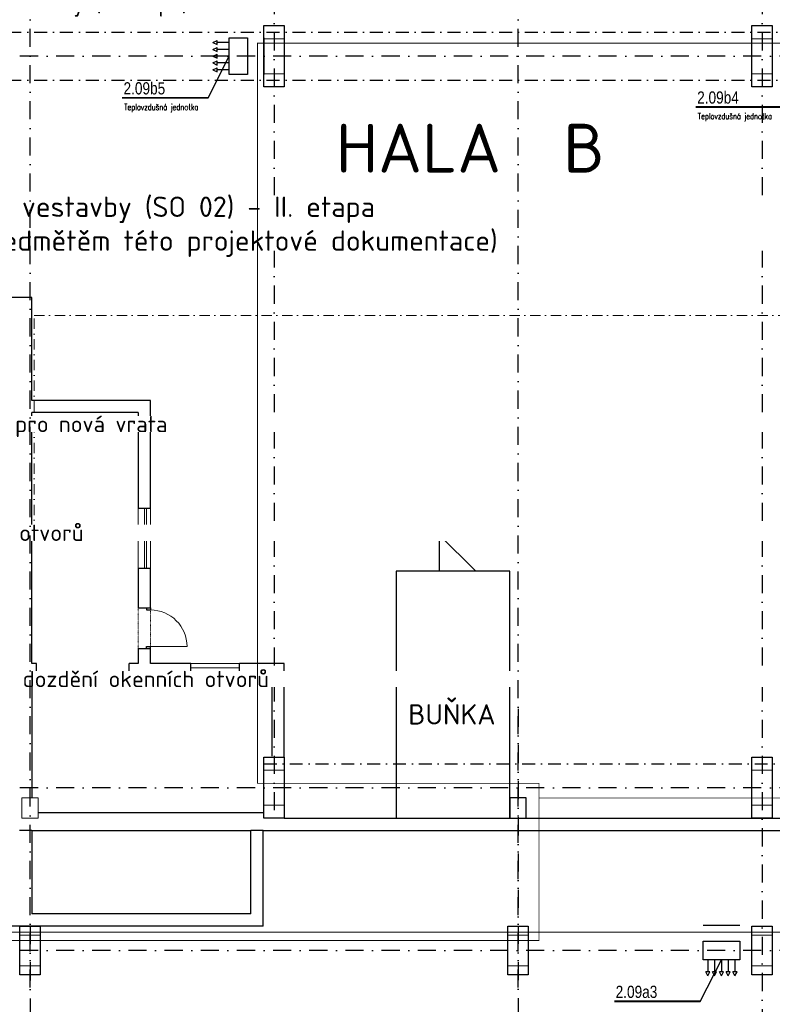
# Model space of a CAD drawing. Header units: millimetres. Extents: x -15830 to 4680139, y -28864 to 2281735.
# Tile 151 of 256: x 225674 to 244179, y 116361 to 140560. Entities that reach past the tile are written whole.
import ezdxf
from ezdxf import colors
from ezdxf.entities.mleader import LeaderData, LeaderLine
from ezdxf.enums import TextEntityAlignment as Align
from ezdxf.math import Vec2, Vec3

# ---------------------------------------------------------------- set-up
doc = ezdxf.new("R2010")
doc.units = ezdxf.units.MM
for name, pattern in [('DASHDOT', [25.4, 12.7, -6.35, 0, -6.35]), ('DIVIDE', [1.25, 0.5, -0.25, 0, -0.25, 0, -0.25]), ('ČERCHOVANÁ', [25.4, 12.7, -6.35, 0, -6.35])]:
    doc.linetypes.add(name, pattern=pattern)
for name, color, linetype in [('0 @ 200', 7, 'Continuous'), ('NWT_UT_POZICE', 32, 'Continuous'), ('NWT_UT_PRIV', 1, 'Continuous'), ('NWT_UT_TEXT', 90, 'Continuous'), ('NWT_UT_ZARIZENI', 4, 'Continuous')]:
    doc.layers.add(name, color=color, linetype=linetype)
doc.styles.add('A99_popis', font='isocpeur.ttf')
doc.styles.add('ad_popis 100', font='isocpeur.ttf', dxfattribs={"height": 200})
doc.styles.add('ARIAL', font='arial.ttf', dxfattribs={"width": 0.8})
doc.styles.add('ROMANS', font='romans.shx', dxfattribs={"width": 0.8})

msp = doc.modelspace()

# ---------------------------------------------------------------- linework, layer by layer
at = {"linetype": 'DASHDOT', "ltscale": 35}
for p, q in [((231928.95, 194483.252), (231928.95, 120933.252)), ((243928.95, 194483.252), (243928.95, 89198.252)), ((401278.571, 139663.252), (210328.95, 139663.252)), ((237928.95, 123624.046), (237928.95, 89198.252)), ((401278.571, 121683.252), (210328.95, 121683.252)), ((225928.95, 118283.252), (225928.95, 89198.252)), ((401278.571, 117683.252), (210328.95, 117683.252))]:
    msp.add_line(p, q, dxfattribs=at)
at = {"linetype": 'ČERCHOVANÁ', "ltscale": 25}
for p, q in [((219678.95, 140253.252), (364728.95, 140253.252)), ((219678.95, 139073.252), (364728.95, 139073.252)), ((231678.95, 122273.252), (364728.95, 122273.252))]:
    msp.add_line(p, q, dxfattribs=at)
at = {"color": 23}
for p, q in [((225968.95, 133733.252), (225058.95, 133733.252)), ((225968.95, 131203.252), (225968.95, 133733.252)), ((228888.95, 131203.252), (225968.95, 131203.252)), ((228888.95, 128553.252), (228888.95, 131203.252)), ((228588.95, 130903.252), (225968.95, 130903.252)), ((225968.95, 124883.252), (225968.95, 130903.252)), ((228588.95, 130903.252), (228588.95, 128553.252)), ((228588.95, 128553.252), (228888.95, 128553.252)), ((228588.95, 127083.252), (228588.95, 126303.252)), ((228588.95, 127083.252), (228888.95, 127083.252)), ((228888.95, 126103.252), (228888.95, 127083.252)), ((228588.95, 126303.252), (228588.95, 126103.252)), ((228588.95, 126103.252), (228788.95, 126103.252)), ((228788.95, 126103.252), (228788.95, 126053.252)), ((228788.95, 126103.252), (228888.95, 126103.252)), ((228888.95, 126103.252), (228888.95, 126053.252)), ((228788.95, 126053.252), (228888.95, 126053.252)), ((228788.95, 125153.252), (228888.95, 125153.252)), ((228788.95, 125103.252), (228788.95, 125153.252)), ((228888.95, 125103.252), (228888.95, 125153.252)), ((225968.95, 124733.252), (225968.95, 124883.252)), ((228588.95, 125103.252), (228588.95, 124733.252)), ((228588.95, 125103.252), (228788.95, 125103.252)), ((228788.95, 125103.252), (228888.95, 125103.252)), ((228888.95, 124733.252), (228888.95, 125103.252)), ((228888.95, 124733.252), (228888.95, 125103.252)), ((226088.322, 124733.252), (225968.95, 124733.252)), ((226088.322, 124433.252), (226088.322, 124733.252)), ((228588.95, 124733.252), (228365.079, 124733.252)), ((228365.079, 124433.252), (228365.079, 124733.252)), ((229878.95, 124733.252), (228888.95, 124733.252)), ((229878.95, 124433.252), (229878.95, 124733.252)), ((231078.95, 124433.252), (231078.95, 124733.252)), ((232178.95, 124733.252), (231078.95, 124733.252)), ((232178.95, 122433.252), (232178.95, 124733.252)), ((226088.322, 124433.252), (225968.95, 124433.252)), ((225968.95, 124433.252), (225968.95, 121433.252)), ((229878.95, 124433.252), (228365.079, 124433.252)), ((231878.95, 124433.252), (231078.95, 124433.252)), ((231878.95, 122458.069), (231878.95, 124433.252)), ((231358.95, 118583.252), (231358.95, 120633.252)), ((231658.95, 118283.252), (231658.95, 120633.252)), ((231358.95, 118583.252), (225968.95, 118583.252)), ((231658.95, 118283.252), (225058.95, 118283.252))]:
    msp.add_line(p, q, dxfattribs=at)
at = {"color": 30, "linetype": 'ČERCHOVANÁ', "lineweight": 9, "ltscale": 20}
for p, q in [((226028.95, 133288.592), (358378.95, 133288.592)), ((226028.95, 130583.422), (358378.95, 130583.422))]:
    msp.add_line(p, q, dxfattribs=at)
at = {"color": 23, "lineweight": 9}
for p, q in [((228588.95, 128553.252), (228588.95, 127083.252)), ((228738.95, 127083.252), (228738.95, 128553.252)), ((228788.95, 127083.252), (228788.95, 128553.252)), ((228888.95, 127083.252), (228888.95, 128553.252)), ((228888.95, 125153.252), (229788.95, 125153.252)), ((231078.95, 124733.252), (229878.95, 124733.252)), ((229878.95, 124633.252), (231078.95, 124633.252)), ((229878.95, 124533.252), (231078.95, 124533.252)), ((231078.95, 124433.252), (229878.95, 124433.252))]:
    msp.add_line(p, q, dxfattribs=at)
at = {"linetype": 'Continuous', "ltscale": 10}
for q in [(235990.747, 127003.252), (236890.747, 127003.252)]:
    msp.add_line((235990.747, 127903.252), q, dxfattribs=at)
at = {"linetype": 'Continuous', "lineweight": 30, "ltscale": 10}
for p, q in [((234928.95, 127003.252), (234928.95, 120933.252)), ((237728.95, 127003.252), (234928.95, 127003.252)), ((237728.95, 120933.252), (237728.95, 127003.252))]:
    msp.add_line(p, q, dxfattribs=at)
at = {"color": 23, "linetype": 'DIVIDE', "lineweight": 9, "ltscale": 25}
for p, q in [((228588.95, 126103.252), (228588.95, 125103.252)), ((228888.95, 126053.252), (228888.95, 125153.252))]:
    msp.add_line(p, q, dxfattribs=at)
at = {"lineweight": 9, "ltscale": 2}
for p, q in [((231678.95, 122113.252), (232178.95, 122113.252)), ((231678.95, 121253.252), (232178.95, 121253.252))]:
    msp.add_line(p, q, dxfattribs=at)
at = {"color": 0, "lineweight": 9, "ltscale": 2}
for p, q in [((231678.95, 122113.252), (232178.95, 122113.252)), ((231678.95, 121253.252), (232178.95, 121253.252))]:
    msp.add_line(p, q, dxfattribs=at)
for p, q in [((226128.95, 121073.252), (231678.95, 121073.252)), ((229201.333, 121073.252), (231658.95, 121073.252)), ((232178.95, 120933.252), (253538.95, 120933.252)), ((225968.95, 120633.252), (231358.95, 120633.252)), ((229501.333, 120633.252), (231358.95, 120633.252)), ((231658.95, 120633.252), (253538.95, 120633.252)), ((231658.95, 120633.252), (253538.95, 120633.252)), ((231658.95, 120633.252), (234371.711, 120633.252))]:
    msp.add_line(p, q)
at = {"linetype": 'Continuous', "ltscale": 2}
for points in [[(232178.95, 138913.252), (231678.95, 138913.252), (231678.95, 140413.252), (232178.95, 140413.252)], [(232178.95, 138913.252), (231678.95, 138913.252), (231678.95, 140413.252), (232178.95, 140413.252)], [(244178.95, 138913.252), (243678.95, 138913.252), (243678.95, 140413.252), (244178.95, 140413.252)], [(244178.95, 138913.252), (243678.95, 138913.252), (243678.95, 140413.252), (244178.95, 140413.252)], [(232178.95, 120933.252), (231678.95, 120933.252), (231678.95, 122433.252), (232178.95, 122433.252)], [(232178.95, 120933.252), (231678.95, 120933.252), (231678.95, 122433.252), (232178.95, 122433.252)], [(244178.95, 120933.252), (243678.95, 120933.252), (243678.95, 122433.252), (244178.95, 122433.252)], [(244178.95, 120933.252), (243678.95, 120933.252), (243678.95, 122433.252), (244178.95, 122433.252)], [(226178.95, 117083.252), (225678.95, 117083.252), (225678.95, 118283.252), (226178.95, 118283.252)], [(238178.95, 117083.252), (237678.95, 117083.252), (237678.95, 118283.252), (238178.95, 118283.252)], [(244178.95, 117083.252), (243678.95, 117083.252), (243678.95, 118283.252), (244178.95, 118283.252)]]:
    msp.add_lwpolyline(points, close=True, dxfattribs=at)
at = {"linetype": 'Continuous', "lineweight": 20, "ltscale": 2}
for points in [[(231678.95, 140413.252), (232178.95, 140413.252), (232178.95, 140093.252), (231678.95, 140093.252)], [(243678.95, 140413.252), (244178.95, 140413.252), (244178.95, 140093.252), (243678.95, 140093.252)], [(231678.95, 139233.252), (232178.95, 139233.252), (232178.95, 138913.252), (231678.95, 138913.252)], [(243678.95, 139233.252), (244178.95, 139233.252), (244178.95, 138913.252), (243678.95, 138913.252)], [(231678.95, 122433.252), (232178.95, 122433.252), (232178.95, 122113.252), (231678.95, 122113.252)], [(243678.95, 122433.252), (244178.95, 122433.252), (244178.95, 122113.252), (243678.95, 122113.252)], [(226128.95, 121433.252), (225728.95, 121433.252), (225728.95, 120933.252), (226128.95, 120933.252)], [(231678.95, 121253.252), (232178.95, 121253.252), (232178.95, 120933.252), (231678.95, 120933.252)], [(243678.95, 121253.252), (244178.95, 121253.252), (244178.95, 120933.252), (243678.95, 120933.252)], [(226178.95, 118283.252), (225678.95, 118283.252), (225678.95, 118063.252), (226178.95, 118063.252)], [(238178.95, 118283.252), (237678.95, 118283.252), (237678.95, 118063.252), (238178.95, 118063.252)], [(244178.95, 118283.252), (243678.95, 118283.252), (243678.95, 118063.252), (244178.95, 118063.252)], [(226178.95, 117083.252), (225678.95, 117083.252), (225678.95, 117303.252), (226178.95, 117303.252)], [(238178.95, 117083.252), (237678.95, 117083.252), (237678.95, 117303.252), (238178.95, 117303.252)], [(244178.95, 117083.252), (243678.95, 117083.252), (243678.95, 117303.252), (244178.95, 117303.252)]]:
    msp.add_lwpolyline(points, close=True, dxfattribs=at)
at = {"color": 30, "linetype": 'ČERCHOVANÁ', "lineweight": 9, "ltscale": 20}
for points in [[(226028.95, 127877.912), (226028.95, 133288.592)], [(358378.95, 127877.912), (226028.95, 127877.912)]]:
    msp.add_lwpolyline(points, dxfattribs=at)
at = {"ltscale": 2}
for points in [[(232178.95, 120933.252), (231678.95, 120933.252), (231678.95, 122433.252), (232178.95, 122433.252)], [(238128.95, 121433.252), (237728.95, 121433.252), (237728.95, 120933.252), (238128.95, 120933.252)]]:
    msp.add_lwpolyline(points, close=True, dxfattribs=at)
at = {"linetype": 'Continuous', "ltscale": 2}
for points in [[(225968.95, 120633.252), (225668.95, 120633.252)], [(231658.95, 120633.252), (231358.95, 120633.252)]]:
    msp.add_lwpolyline(points, dxfattribs=at)
at = {"color": 23}
msp.add_lwpolyline([(225968.95, 120633.252), (225968.95, 118583.252)], dxfattribs=at)
at = {"color": 23, "lineweight": 9}
msp.add_arc((228888.95, 125153.252), 900, 0, 90, dxfattribs=at)
at = {"layer": 'NWT_UT_PRIV', "const_width": 20}
for points in [[(268446.475, 94187.773), (214645.33, 94187.773), (214645.33, 117929.864), (238443.16, 117929.864), (238443.16, 121433.252), (280595.847, 121433.252)], [(268446.475, 94041.773), (217723.244, 94041.773), (214447.098, 94041.773), (214447.098, 118133.096), (344857.95, 118133.096)]]:
    msp.add_lwpolyline(points, dxfattribs=at)
at = {"layer": 'NWT_UT_TEXT', "const_width": 47.438}
for points in [[(228193.47, 138639.47), (230308.544, 138639.47)], [(242297.47, 138413.47), (244412.544, 138413.47)], [(240293.47, 116433.47), (242408.544, 116433.47)]]:
    msp.add_lwpolyline(points, dxfattribs=at)
at = {"layer": 'NWT_UT_TEXT'}
msp.add_lwpolyline([(242408.544, 116433.47), (242926.95, 117457.252)], dxfattribs=at)
at = {"layer": 'NWT_UT_ZARIZENI'}
for points in [[(242474.95, 118309.252), (243378.95, 118309.252)], [(243378.95, 117909.252), (243378.95, 117457.252), (242474.95, 117457.252)], [(242474.95, 117457.252), (242474.95, 117909.252), (243378.95, 117909.252)], [(242592.744, 117457.252), (242592.744, 117157.252)], [(242759.847, 117457.252), (242759.847, 117157.252)], [(242926.95, 117457.252), (242926.95, 117157.252)], [(242926.95, 117457.252), (242926.95, 117157.252)], [(243094.053, 117457.252), (243094.053, 117157.252)], [(243261.157, 117457.252), (243261.157, 117157.252)], [(242642.744, 117157.252), (242542.744, 117157.252)], [(242592.744, 117057.252), (242542.744, 117157.252)], [(242592.744, 117057.252), (242642.744, 117157.252)], [(242809.847, 117157.252), (242709.847, 117157.252)], [(242759.847, 117057.252), (242709.847, 117157.252)], [(242759.847, 117057.252), (242809.847, 117157.252)], [(242976.95, 117157.252), (242876.95, 117157.252)], [(242926.95, 117057.252), (242876.95, 117157.252)], [(242976.95, 117157.252), (242876.95, 117157.252)], [(242926.95, 117057.252), (242876.95, 117157.252)], [(242926.95, 117057.252), (242976.95, 117157.252)], [(242926.95, 117057.252), (242976.95, 117157.252)], [(243144.053, 117157.252), (243044.053, 117157.252)], [(243094.053, 117057.252), (243044.053, 117157.252)], [(243094.053, 117057.252), (243144.053, 117157.252)], [(243311.157, 117157.252), (243211.157, 117157.252)], [(243261.157, 117057.252), (243211.157, 117157.252)], [(243261.157, 117057.252), (243311.157, 117157.252)]]:
    msp.add_lwpolyline(points, dxfattribs=at)

# ---------------------------------------------------------------- texts
at = {"lineweight": 9, "ltscale": 5, "style": 'ad_popis 100'}
msp.add_text('HALA  B', height=1200, dxfattribs=at).set_placement((233448.95, 136803.252))
msp.add_text('BUŇKA', height=500, dxfattribs=at).set_placement((235223.95, 123736.821), align=Align.TOP_LEFT)
at = {"layer": 'NWT_UT_POZICE', "color": 1, "style": 'ARIAL', "width": 0.8}
msp.add_text('2.09a3', height=300, rotation=359.9993989, dxfattribs=at).set_placement((240326.875, 116517.617))
at = {"layer": 'NWT_UT_TEXT', "char_height": 150, "attachment_point": 1, "style": 'ROMANS'}
for insert in [(228241.825, 138488.325), (242345.825, 138262.325)]:
    msp.add_mtext_dynamic_manual_height_columns('Teplovzdušná jednotka ', width=2162.50848, gutter_width=12.5, heights=[456.961], dxfattribs=dict(at, insert=insert))

# ---------------------------------------------------------------- next in the draw order: leaders
at = {"layer": '0 @ 200', "lineweight": 9}
ml = msp.add_multileader_mtext('Standard', dxfattribs=at)
ml.set_content('\\A1;{\\C256;přesun VZT clony (II. etapa)}', color=1, style='A99_popis')
ml.set_leader_properties(color=256, linetype='ByLayer', lineweight=-1)
ml.build(insert=Vec2(0, 0))
ml.multileader.update_dxf_attribs({"dogleg_length": 3.225, "arrow_head_size": 100, "scale": 200})
ctx = ml.context
ctx.base_point, ctx.scale, ctx.char_height, ctx.arrow_head_size, ctx.landing_gap_size, ctx.plane_origin = Vec3(222598.95, 140895.601), 200, 400, 100, 250, Vec3(218343.95, 133259.961)
notes = []
notes.append((ctx, [(0, (1, 1, 0), (221953.95, 140895.601), (1, 0), 645, [(0, [(220731.45, 138798.252)], 0, [])])]))
ctx.mtext.insert, ctx.mtext.width, ctx.mtext.defined_height, ctx.mtext.flow_direction = Vec3(222848.95, 141155.601), 8159.94305, 8.467, 5
ctx.mtext.has_bg_fill, ctx.mtext.bg_color, ctx.mtext.bg_scale_factor, ctx.mtext.bg_transparency, ctx.mtext.use_window_bg_color = 1, -1073741824, 1, 0, 1
ml = msp.add_multileader_mtext('Standard', dxfattribs=at)
ml.set_content('\\A1;{\\fISOCPEUR|b1|i0|c238|p34;\\C256;demolice vestavby (SO 02) - II. etapa\\P\\fISOCPEUR|b0|i0|c238|p34;(není předmětěm této projektové dokumentace)}', color=1, style='A99_popis')
ml.set_leader_properties(color=256, linetype='ByLayer', lineweight=-1)
ml.build(insert=Vec2(0, 0))
ml.multileader.update_dxf_attribs({"dogleg_length": 3.225, "arrow_head_size": 200, "scale": 200})
ctx = ml.context
ctx.base_point, ctx.scale, ctx.char_height, ctx.arrow_head_size, ctx.landing_gap_size, ctx.plane_origin = Vec3(222583.95, 135888.252), 200, 500, 200, 250, Vec3(228553.95, 131392.228)
notes.append((ctx, [(0, (1, 1, 0), (221938.95, 135888.252), (1, 0), 645, [(0, [(221938.95, 132018.252)], 0, [])])]))
ctx.mtext.insert, ctx.mtext.width, ctx.mtext.flow_direction = Vec3(222833.95, 136213.252), 17024.30051, 5
ctx.mtext.has_bg_fill, ctx.mtext.bg_color, ctx.mtext.bg_scale_factor, ctx.mtext.bg_transparency, ctx.mtext.use_window_bg_color = 1, -1073741824, 1, 0, 1
ml = msp.add_multileader_mtext('Standard', dxfattribs=at)
ml.set_content('\\A1;{\\C256;vybourání otvoru pro nová vrata}', color=1, style='A99_popis')
ml.set_leader_properties(color=256, linetype='ByLayer', lineweight=-1)
ml.build(insert=Vec2(0, 0))
ml.multileader.update_dxf_attribs({"dogleg_length": 3.225, "arrow_head_size": 200, "scale": 200})
ctx = ml.context
ctx.base_point, ctx.scale, ctx.char_height, ctx.arrow_head_size, ctx.landing_gap_size, ctx.plane_origin = Vec3(220863.95, 130563.101), 200, 400, 200, 250, Vec3(218343.95, 122927.461)
notes.append((ctx, [(0, (1, 1, 0), (220218.95, 130563.101), (1, 0), 645, [(0, [(219578.95, 130563.183)], 0, [])])]))
ctx.mtext.insert, ctx.mtext.width, ctx.mtext.flow_direction = Vec3(221113.95, 130823.101), 4238.98184, 5
ctx.mtext.has_bg_fill, ctx.mtext.bg_color, ctx.mtext.bg_scale_factor, ctx.mtext.bg_transparency, ctx.mtext.use_window_bg_color = 1, -1073741824, 1, 0, 1
ml = msp.add_multileader_mtext('Standard', dxfattribs=at)
ml.set_content('\\A1;{\\C256;dozdění okenních otvorů}', color=1, style='A99_popis')
ml.set_leader_properties(color=256, linetype='ByLayer', lineweight=-1)
ml.build(insert=Vec2(0, 0))
ml.multileader.update_dxf_attribs({"dogleg_length": 3.225, "arrow_head_size": 200, "scale": 200})
ctx = ml.context
ctx.base_point, ctx.scale, ctx.char_height, ctx.arrow_head_size, ctx.landing_gap_size, ctx.plane_origin = Vec3(220938.95, 127948.252), 200, 400, 200, 250, Vec3(223978.95, 117102.461)
notes.append((ctx, [(0, (1, 1, 0), (220293.95, 127948.252), (1, 0), 645, [(0, [(219478.95, 127948.485)], 0, [])])]))
ctx.mtext.insert, ctx.mtext.width, ctx.mtext.defined_height, ctx.mtext.flow_direction = Vec3(221188.95, 128148.252), 4425, 8.467, 5
ctx.mtext.has_bg_fill, ctx.mtext.bg_color, ctx.mtext.bg_scale_factor, ctx.mtext.bg_transparency, ctx.mtext.use_window_bg_color = 1, -1073741824, 1, 0, 1
ml = msp.add_multileader_mtext('Standard', dxfattribs=at)
ml.set_content('\\A1;{\\C256;vybourání oken a dozdění okenních otvorů}', color=1, style='A99_popis')
ml.set_leader_properties(color=256, linetype='ByLayer', lineweight=-1)
ml.build(insert=Vec2(0, 0))
ml.multileader.update_dxf_attribs({"dogleg_length": 3.225, "arrow_head_size": 200, "scale": 200})
ctx = ml.context
ctx.base_point, ctx.scale, ctx.char_height, ctx.arrow_head_size, ctx.landing_gap_size, ctx.plane_origin = Vec3(220938.95, 124355.752), 200, 400, 200, 250, Vec3(223978.95, 113509.961)
notes.append((ctx, [(0, (1, 1, 0), (220293.95, 124355.752), (1, 0), 645, [(0, [(219478.95, 124355.985)], 0, [])])]))
ctx.mtext.insert, ctx.mtext.width, ctx.mtext.defined_height, ctx.mtext.flow_direction = Vec3(221188.95, 124555.752), 4425, 8.467, 5
ctx.mtext.has_bg_fill, ctx.mtext.bg_color, ctx.mtext.bg_scale_factor, ctx.mtext.bg_transparency, ctx.mtext.use_window_bg_color = 1, -1073741824, 1, 0, 1
for ctx, leaders in notes:
    for number, flags, end, landing, length, lines in leaders:
        leader = LeaderData()
        leader.index, (leader.has_last_leader_line, leader.has_dogleg_vector, leader.attachment_direction) = number, flags
        leader.last_leader_point, leader.dogleg_vector, leader.dogleg_length = Vec3(end), Vec3(landing), length
        for number, points, colour, breaks in lines:
            line = LeaderLine()
            line.index, line.vertices, line.color, line.breaks = number, Vec3.list(points), colors.encode_raw_color(colour), breaks
            leader.lines.append(line)
        ctx.leaders.append(leader)

# ---------------------------------------------------------------- next in the draw order: linework, layer by layer
at = {"linetype": 'DASHDOT', "ltscale": 35}
for points in [[(225928.95, 116773.252), (225928.95, 178660.752)], [(237928.95, 116773.252), (237928.95, 178660.752)]]:
    msp.add_lwpolyline(points, dxfattribs=at)
at = {"layer": 'NWT_UT_PRIV', "const_width": 20}
msp.add_lwpolyline([(280478.95, 139982.589), (231522.443, 139982.589), (231522.443, 121792.218), (238443.16, 121792.218), (238443.16, 121433.252)], dxfattribs=at)
at = {"layer": 'NWT_UT_TEXT'}
msp.add_lwpolyline([(230308.544, 138639.47), (230826.95, 139663.252)], dxfattribs=at)
at = {"layer": 'NWT_UT_ZARIZENI'}
for points in [[(231278.95, 139211.252), (230826.95, 139211.252), (230826.95, 140115.252)], [(230826.95, 140115.252), (231278.95, 140115.252), (231278.95, 139211.252)], [(231678.95, 140115.252), (231678.95, 139211.252)], [(230426.95, 139997.458), (230526.95, 140047.458)], [(230426.95, 139997.458), (230526.95, 139947.458)], [(230426.95, 139830.355), (230526.95, 139880.355)], [(230526.95, 139947.458), (230526.95, 140047.458)], [(230826.95, 139997.458), (230526.95, 139997.458)], [(230526.95, 139780.355), (230526.95, 139880.355)], [(230426.95, 139830.355), (230526.95, 139780.355)], [(230426.95, 139663.252), (230526.95, 139713.252)], [(230426.95, 139663.252), (230526.95, 139713.252)], [(230426.95, 139663.252), (230526.95, 139613.252)], [(230426.95, 139663.252), (230526.95, 139613.252)], [(230826.95, 139830.355), (230526.95, 139830.355)], [(230526.95, 139613.252), (230526.95, 139713.252)], [(230526.95, 139613.252), (230526.95, 139713.252)], [(230826.95, 139663.252), (230526.95, 139663.252)], [(230826.95, 139663.252), (230526.95, 139663.252)], [(230426.95, 139496.149), (230526.95, 139546.149)], [(230426.95, 139496.149), (230526.95, 139446.149)], [(230526.95, 139446.149), (230526.95, 139546.149)], [(230826.95, 139496.149), (230526.95, 139496.149)], [(230426.95, 139329.046), (230526.95, 139379.046)], [(230426.95, 139329.046), (230526.95, 139279.046)], [(230526.95, 139279.046), (230526.95, 139379.046)], [(230826.95, 139329.046), (230526.95, 139329.046)]]:
    msp.add_lwpolyline(points, dxfattribs=at)

# ---------------------------------------------------------------- next in the draw order: texts
at = {"layer": 'NWT_UT_POZICE', "color": 1, "style": 'ARIAL', "width": 0.8}
for s, p in [('2.09b5', (228226.875, 138723.617)), ('2.09b4', (242330.875, 138497.617))]:
    msp.add_text(s, height=300, rotation=359.9993989, dxfattribs=at).set_placement(p)

doc.saveas('drawing.dxf')
